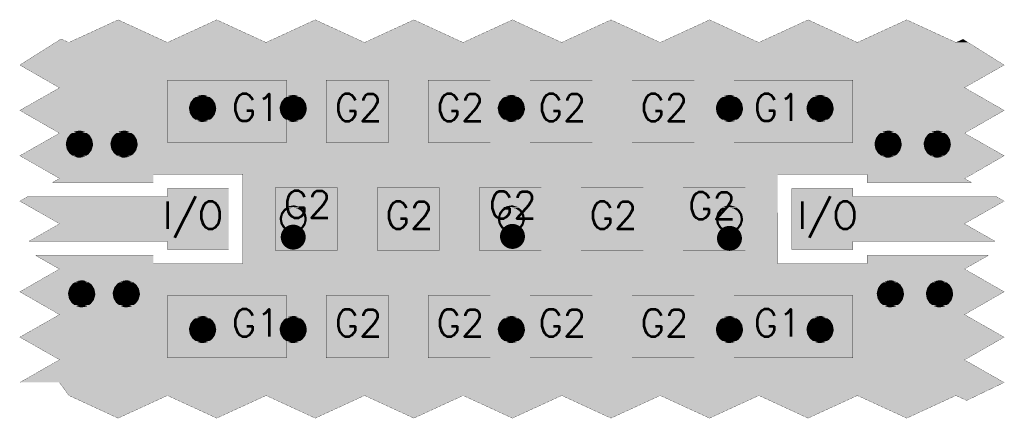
# Model space of a CAD drawing. Header units: millimetres. Extents: x -0.079 to 0.356, y -0.088 to 0.088.
import ezdxf

# ---------------------------------------------------------------- set-up
doc = ezdxf.new("R2010")
doc.units = ezdxf.units.MM
doc.layers.get('0').update_dxf_attribs({"linetype": 'CONTINUOUS', "lineweight": 0})
for name, color, linetype, lineweight in [('MECHANICAL', 90, 'CONTINUOUS', 0), ('PCB_DRL', 40, 'CONTINUOUS', 0), ('PCB_PAD_MASTER', 170, 'CONTINUOUS', 0), ('PCB_TOP', 10, 'CONTINUOUS', 0)]:
    doc.layers.add(name, color=color, linetype=linetype, lineweight=lineweight)
doc.styles.add('SIMPLE', font='Simple')

# ---------------------------------------------------------------- blocks, each defined once
blk = doc.blocks.new('CUSTOM_5')
blk.add_solid([(-0.0135, -0.0135), (-0.0135, 0.0135), (0.0135, -0.0135), (0.0135, 0.0135)])
blk = doc.blocks.new('ROUND_2')
at = {"lineweight": 211, "const_width": 0.0055}
blk.add_lwpolyline([(-0.00275, 0), (-0.00275, 0, 1), (0.00275, 0, 1), (-0.00275, 0)], format="xyb", dxfattribs=at)
blk = doc.blocks.new('CUSTOM_9')
for points in [[(-0.00477, 0.00348), (-0.00401, 0.00447), (-0.00359, 0.00348), (-0.00215, 0.00447)], [(-0.00401, 0.00447), (-0.00378, 0.0046), (-0.00215, 0.00447), (-0.00195, 0.0046)], [(-0.00378, 0.0046), (-0.00313, 0.005), (-0.00195, 0.0046), (0, 0.005)], [(-0.00313, 0.005), (-0.00258, 0.00534), (0.00318, 0.005), (0.00274, 0.00534)], [(-0.00258, 0.00534), (-0.00215, 0.0056), (0.00274, 0.00534), (0.00185, 0.0056)], [(-0.00215, 0.0056), (-0.00019, 0.00596), (0.00185, 0.0056), (0.00065, 0.00596)], [(-0.00019, 0.00596), (0, 0.006), (0.00065, 0.00596), (0, 0.006)], [(0.0018, 0.00466), (0, 0.005), (0.00361, 0.00466), (0.00318, 0.005)], [(0.00283, 0.00401), (0.0018, 0.00466), (0.00447, 0.00401), (0.00361, 0.00466)], [(-0.006, 0), (-0.00596, 0.00065), (-0.005, 0), (-0.00488, 0.00065)], [(-0.00596, 0.00065), (-0.00562, 0.0018), (-0.00488, 0.00065), (-0.00466, 0.0018)], [(-0.00562, 0.0018), (-0.00534, 0.00274), (-0.00466, 0.0018), (-0.00407, 0.00274)], [(-0.00534, 0.00274), (-0.00477, 0.00348), (-0.00407, 0.00274), (-0.00359, 0.00348)], [(0.00348, 0.00359), (0.00283, 0.00401), (0.00472, 0.00359), (0.00447, 0.00401)], [(0.00447, 0.00215), (0.00348, 0.00359), (0.0056, 0.00215), (0.00472, 0.00359)], [(0.0046, 0.00195), (0.00447, 0.00215), (0.00564, 0.00195), (0.0056, 0.00215)], [(0.005, 0), (0.0046, 0.00195), (0.006, 0), (0.00564, 0.00195)], [(-0.00564, -0.00195), (-0.006, 0), (-0.0046, -0.00195), (-0.005, 0)], [(-0.0056, -0.00215), (-0.00564, -0.00195), (-0.00447, -0.00215), (-0.0046, -0.00195)], [(-0.00472, -0.00359), (-0.0056, -0.00215), (-0.00348, -0.00359), (-0.00447, -0.00215)], [(-0.00447, -0.00401), (-0.00472, -0.00359), (-0.00283, -0.00401), (-0.00348, -0.00359)], [(-0.00361, -0.00466), (-0.00447, -0.00401), (-0.0018, -0.00466), (-0.00283, -0.00401)], [(0.00215, -0.00447), (0.00359, -0.00348), (0.00401, -0.00447), (0.00477, -0.00348)], [(0.00359, -0.00348), (0.00407, -0.00274), (0.00477, -0.00348), (0.00534, -0.00274)], [(0.00407, -0.00274), (0.00466, -0.0018), (0.00534, -0.00274), (0.00562, -0.0018)], [(0.00466, -0.0018), (0.00488, -0.00065), (0.00562, -0.0018), (0.00596, -0.00065)], [(0.00488, -0.00065), (0.005, 0), (0.00596, -0.00065), (0.006, 0)], [(-0.00318, -0.005), (-0.00361, -0.00466), (0, -0.005), (-0.0018, -0.00466)], [(-0.00274, -0.00534), (-0.00318, -0.005), (0.00258, -0.00534), (0.00313, -0.005)], [(-0.00185, -0.0056), (-0.00274, -0.00534), (0.00215, -0.0056), (0.00258, -0.00534)], [(-0.00065, -0.00596), (-0.00185, -0.0056), (0.00019, -0.00596), (0.00215, -0.0056)], [(0, -0.006), (-0.00065, -0.00596), (0, -0.006), (0.00019, -0.00596)], [(0, -0.005), (0.00195, -0.0046), (0.00313, -0.005), (0.00378, -0.0046)], [(0.00195, -0.0046), (0.00215, -0.00447), (0.00378, -0.0046), (0.00401, -0.00447)]]:
    blk.add_solid(points)

msp = doc.modelspace()

# ---------------------------------------------------------------- linework, layer by layer
at = {"layer": 'MECHANICAL', "lineweight": 50, "const_width": 0.0001}
for points in [[(-0.03527, 0.08784), (-0.05703, 0.07785)], [(-0.01351, 0.07785), (-0.03527, 0.08784)], [(0.00823, 0.08784), (-0.01351, 0.07785)], [(0.02999, 0.07785), (0.00823, 0.08784)], [(0.05173, 0.08784), (0.02999, 0.07785)], [(0.07349, 0.07785), (0.05173, 0.08784)], [(0.09523, 0.08784), (0.07349, 0.07785)], [(0.11695, 0.07785), (0.09523, 0.08784)], [(0.13873, 0.08784), (0.11695, 0.07785)], [(0.16045, 0.07785), (0.13873, 0.08784)], [(0.18223, 0.08784), (0.16045, 0.07785)], [(0.20395, 0.07785), (0.18223, 0.08784)], [(0.22573, 0.08784), (0.20395, 0.07785)], [(0.24745, 0.07785), (0.22573, 0.08784)], [(0.26923, 0.08784), (0.24745, 0.07785)], [(0.29095, 0.07785), (0.26923, 0.08784)], [(0.31273, 0.08784), (0.29095, 0.07785)], [(0.33447, 0.07785), (0.31273, 0.08784)], [(-0.06044, 0.07941), (-0.07867, 0.06791)], [(-0.05703, 0.07785), (-0.06044, 0.07941)], [(0.33758, 0.07929), (0.33447, 0.07785)], [(0.35575, 0.06789), (0.33758, 0.07929)], [(-0.07867, 0.06791), (-0.06115, 0.05785)], [(0.33823, 0.05794), (0.35575, 0.06789)], [(-0.0135, 0.03375), (0.039, 0.03375), (0.039, 0.06125), (-0.0135, 0.06125), (-0.0135, 0.03375)], [(-0.0135, 0.03375), (0.039, 0.03375), (0.039, 0.06125), (-0.0135, 0.06125), (-0.0135, 0.03375)], [(0.0565, 0.03375), (0.084, 0.03375), (0.084, 0.06125), (0.0565, 0.06125), (0.0565, 0.03375)], [(0.0565, 0.03375), (0.084, 0.03375), (0.084, 0.06125), (0.0565, 0.06125), (0.0565, 0.03375)], [(0.1015, 0.03375), (0.129, 0.03375), (0.129, 0.06125), (0.1015, 0.06125), (0.1015, 0.03375)], [(0.1015, 0.03375), (0.129, 0.03375), (0.129, 0.06125), (0.1015, 0.06125), (0.1015, 0.03375)], [(0.1465, 0.03375), (0.174, 0.03375), (0.174, 0.06125), (0.1465, 0.06125), (0.1465, 0.03375)], [(0.1465, 0.03375), (0.174, 0.03375), (0.174, 0.06125), (0.1465, 0.06125), (0.1465, 0.03375)], [(0.1915, 0.03375), (0.219, 0.03375), (0.219, 0.06125), (0.1915, 0.06125), (0.1915, 0.03375)], [(0.1915, 0.03375), (0.219, 0.03375), (0.219, 0.06125), (0.1915, 0.06125), (0.1915, 0.03375)], [(0.2365, 0.03375), (0.289, 0.03375), (0.289, 0.06125), (0.2365, 0.06125), (0.2365, 0.03375)], [(0.2365, 0.03375), (0.289, 0.03375), (0.289, 0.06125), (0.2365, 0.06125), (0.2365, 0.03375)], [(-0.06115, 0.05785), (-0.07867, 0.0479)], [(0.35574, 0.04789), (0.33823, 0.05794)], [(-0.07867, 0.0479), (-0.06115, 0.03785)], [(0.33823, 0.03785), (0.35574, 0.04789)], [(-0.06115, 0.03785), (-0.07867, 0.0279)], [(0.35574, 0.02789), (0.33823, 0.03785)], [(-0.07867, 0.0279), (-0.06113, 0.0179)], [(0.33826, 0.01781), (0.35574, 0.02789)], [(-0.06113, 0.0179), (-0.06427, 0.01608)], [(-0.01975, 0.01608), (-0.01974, 0.01975)], [(-0.01974, 0.01975), (0.01976, 0.01974)], [(0.01976, 0.01974), (0.01975, -0.01974)], [(0.25575, -0.01974), (0.25576, 0.01975)], [(0.25576, 0.01975), (0.29525, 0.01974)], [(0.29525, 0.01974), (0.29525, 0.01608)], [(0.34136, 0.01608), (0.33826, 0.01781)], [(-0.06427, 0.01608), (-0.01975, 0.01608)], [(-0.0135, 0.0135), (-0.0135, 0.00982)], [(0.0135, 0.0135), (-0.0135, 0.0135)], [(0.0135, -0.0135), (0.0135, 0.0135)], [(0.034, -0.01375), (0.0615, -0.01375), (0.0615, 0.01375), (0.034, 0.01375), (0.034, -0.01375)], [(0.034, -0.01375), (0.0615, -0.01375), (0.0615, 0.01375), (0.034, 0.01375), (0.034, -0.01375)], [(0.079, -0.01375), (0.1065, -0.01375), (0.1065, 0.01375), (0.079, 0.01375), (0.079, -0.01375)], [(0.079, -0.01375), (0.1065, -0.01375), (0.1065, 0.01375), (0.079, 0.01375), (0.079, -0.01375)], [(0.124, -0.01375), (0.1515, -0.01375), (0.1515, 0.01375), (0.124, 0.01375), (0.124, -0.01375)], [(0.124, -0.01375), (0.1515, -0.01375), (0.1515, 0.01375), (0.124, 0.01375), (0.124, -0.01375)], [(0.169, -0.01375), (0.1965, -0.01375), (0.1965, 0.01375), (0.169, 0.01375), (0.169, -0.01375)], [(0.169, -0.01375), (0.1965, -0.01375), (0.1965, 0.01375), (0.169, 0.01375), (0.169, -0.01375)], [(0.214, -0.01375), (0.2415, -0.01375), (0.2415, 0.01375), (0.214, 0.01375), (0.214, -0.01375)], [(0.214, -0.01375), (0.2415, -0.01375), (0.2415, 0.01375), (0.214, 0.01375), (0.214, -0.01375)], [(0.262, 0.0135), (0.262, -0.0135)], [(0.289, 0.0135), (0.262, 0.0135)], [(0.289, 0.00982), (0.289, 0.0135)], [(0.29525, 0.01608), (0.34136, 0.01608)], [(-0.0753, 0.00982), (-0.07867, 0.0079)], [(-0.0135, 0.00982), (-0.0753, 0.00982)], [(0.35238, 0.00982), (0.289, 0.00982)], [(0.35574, 0.0079), (0.35238, 0.00982)], [(-0.07867, 0.0079), (-0.06113, -0.0021)], [(0.33823, -0.00206), (0.35574, 0.00789)], [(0.35575, 0.0079), (0.35574, 0.0079)], [(0.35574, 0.00789), (0.35575, 0.0079)], [(-0.06113, -0.0021), (-0.07466, -0.00982)], [(0.33821, -0.0021), (0.33823, -0.00206)], [(0.33823, -0.00215), (0.33821, -0.0021)], [(0.35173, -0.00982), (0.33823, -0.00215)], [(-0.07466, -0.00982), (-0.0135, -0.00982)], [(-0.0135, -0.00982), (-0.0135, -0.0135)], [(0.289, -0.00982), (0.35173, -0.00982)], [(0.289, -0.0135), (0.289, -0.00982)], [(-0.07168, -0.01608), (-0.06121, -0.02206)], [(-0.01976, -0.01608), (-0.07168, -0.01608)], [(-0.01976, -0.01974), (-0.01976, -0.01608)], [(-0.0135, -0.0135), (0.0135, -0.0135)], [(0.262, -0.0135), (0.289, -0.0135)], [(0.34876, -0.01608), (0.29525, -0.01609)], [(0.29525, -0.01609), (0.29525, -0.01974)], [(0.33823, -0.02206), (0.34876, -0.01608)], [(0.01975, -0.01974), (-0.01976, -0.01974)], [(0.29525, -0.01974), (0.25575, -0.01974)], [(-0.06121, -0.02206), (-0.07867, -0.0321)], [(0.35575, -0.0321), (0.33823, -0.02206)], [(-0.07867, -0.0321), (-0.06115, -0.04215)], [(-0.0135, -0.06125), (0.039, -0.06125), (0.039, -0.03375), (-0.0135, -0.03375), (-0.0135, -0.06125)], [(0.0565, -0.06125), (0.084, -0.06125), (0.084, -0.03375), (0.0565, -0.03375), (0.0565, -0.06125)], [(0.1015, -0.06125), (0.129, -0.06125), (0.129, -0.03375), (0.1015, -0.03375), (0.1015, -0.06125)], [(0.1015, -0.06125), (0.129, -0.06125), (0.129, -0.03375), (0.1015, -0.03375), (0.1015, -0.06125)], [(0.1465, -0.06125), (0.174, -0.06125), (0.174, -0.03375), (0.1465, -0.03375), (0.1465, -0.06125)], [(0.1465, -0.06125), (0.174, -0.06125), (0.174, -0.03375), (0.1465, -0.03375), (0.1465, -0.06125)], [(0.1915, -0.06125), (0.219, -0.06125), (0.219, -0.03375), (0.1915, -0.03375), (0.1915, -0.06125)], [(0.1915, -0.06125), (0.219, -0.06125), (0.219, -0.03375), (0.1915, -0.03375), (0.1915, -0.06125)], [(0.2365, -0.06125), (0.289, -0.06125), (0.289, -0.03375), (0.2365, -0.03375), (0.2365, -0.06125)], [(0.2365, -0.06125), (0.289, -0.06125), (0.289, -0.03375), (0.2365, -0.03375), (0.2365, -0.06125)], [(0.33823, -0.04215), (0.35575, -0.0321)], [(-0.06115, -0.04215), (-0.07867, -0.0521)], [(0.35574, -0.05211), (0.33823, -0.04215)], [(-0.07867, -0.0521), (-0.06115, -0.06206)], [(0.33823, -0.06215), (0.35574, -0.05211)], [(-0.06115, -0.06206), (-0.07856, -0.07204)], [(0.35574, -0.07211), (0.33823, -0.06215)], [(-0.07856, -0.07204), (-0.06124, -0.07204)], [(-0.07856, -0.07205), (-0.06124, -0.07204)], [(-0.06124, -0.07204), (-0.05699, -0.07786)], [(0.33919, -0.08005), (0.35574, -0.07211)], [(-0.05699, -0.07786), (-0.03528, -0.08784)], [(-0.03528, -0.08784), (-0.01351, -0.07785)], [(-0.01351, -0.07785), (0.00823, -0.08784)], [(0.00823, -0.08784), (0.03002, -0.07785)], [(0.03002, -0.07785), (0.05172, -0.08784)], [(0.05172, -0.08784), (0.07349, -0.07785)], [(0.07349, -0.07785), (0.09522, -0.08784)], [(0.09522, -0.08784), (0.11699, -0.07785)], [(0.11699, -0.07785), (0.13872, -0.08784)], [(0.13872, -0.08784), (0.16049, -0.07785)], [(0.16049, -0.07785), (0.18222, -0.08784)], [(0.18222, -0.08784), (0.20395, -0.07785)], [(0.20395, -0.07785), (0.22572, -0.08784)], [(0.22572, -0.08784), (0.24749, -0.07785)], [(0.24749, -0.07785), (0.26922, -0.08784)], [(0.26922, -0.08784), (0.29095, -0.07785)], [(0.29095, -0.07785), (0.31273, -0.08784)], [(0.31273, -0.08784), (0.33445, -0.07785)], [(0.33445, -0.07785), (0.33919, -0.08005)]]:
    msp.add_lwpolyline(points, dxfattribs=at)
at = {"layer": 'PCB_PAD_MASTER'}
for points in [[(-0.0135, 0.03375), (-0.0135, 0.06125), (0.039, 0.03375), (0.039, 0.06125)], [(0.0565, 0.03375), (0.0565, 0.06125), (0.084, 0.03375), (0.084, 0.06125)], [(0.1015, 0.03375), (0.1015, 0.06125), (0.129, 0.03375), (0.129, 0.06125)], [(0.1465, 0.03375), (0.1465, 0.06125), (0.174, 0.03375), (0.174, 0.06125)], [(0.1915, 0.03375), (0.1915, 0.06125), (0.219, 0.03375), (0.219, 0.06125)], [(0.2365, 0.03375), (0.2365, 0.06125), (0.289, 0.03375), (0.289, 0.06125)], [(0.034, -0.01375), (0.034, 0.01375), (0.0615, -0.01375), (0.0615, 0.01375)], [(0.079, -0.01375), (0.079, 0.01375), (0.1065, -0.01375), (0.1065, 0.01375)], [(0.124, -0.01375), (0.124, 0.01375), (0.1515, -0.01375), (0.1515, 0.01375)], [(0.169, -0.01375), (0.169, 0.01375), (0.1965, -0.01375), (0.1965, 0.01375)], [(0.214, -0.01375), (0.214, 0.01375), (0.2415, -0.01375), (0.2415, 0.01375)], [(-0.0135, -0.06125), (-0.0135, -0.03375), (0.039, -0.06125), (0.039, -0.03375)], [(0.0565, -0.06125), (0.0565, -0.03375), (0.084, -0.06125), (0.084, -0.03375)], [(0.1015, -0.06125), (0.1015, -0.03375), (0.129, -0.06125), (0.129, -0.03375)], [(0.1465, -0.06125), (0.1465, -0.03375), (0.174, -0.06125), (0.174, -0.03375)], [(0.1915, -0.06125), (0.1915, -0.03375), (0.219, -0.06125), (0.219, -0.03375)], [(0.2365, -0.06125), (0.2365, -0.03375), (0.289, -0.06125), (0.289, -0.03375)]]:
    msp.add_solid(points, dxfattribs=at)
at = {"layer": 'PCB_TOP'}
for points in [[(-0.05701, 0.07785), (-0.03528, 0.08784), (-0.01355, 0.07785), (-0.03527, 0.08784)], [(-0.03528, 0.08784), (-0.03528, 0.08784), (-0.03527, 0.08784), (-0.03528, 0.08784)], [(-0.01351, 0.07785), (0.00822, 0.08784), (0.02995, 0.07785), (0.00823, 0.08784)], [(0.00822, 0.08784), (0.00822, 0.08784), (0.00823, 0.08784), (0.00822, 0.08784)], [(0.02999, 0.07785), (0.05172, 0.08784), (0.07345, 0.07785), (0.05173, 0.08784)], [(0.05172, 0.08784), (0.05172, 0.08784), (0.05173, 0.08784), (0.05172, 0.08784)], [(0.07349, 0.07785), (0.09522, 0.08784), (0.11695, 0.07785), (0.09523, 0.08784)], [(0.09522, 0.08784), (0.09522, 0.08784), (0.09523, 0.08784), (0.09522, 0.08784)], [(0.11699, 0.07785), (0.13872, 0.08784), (0.16045, 0.07785), (0.13873, 0.08784)], [(0.13872, 0.08784), (0.13872, 0.08784), (0.13873, 0.08784), (0.13872, 0.08784)], [(0.16049, 0.07785), (0.18222, 0.08784), (0.20395, 0.07785), (0.18223, 0.08784)], [(0.18222, 0.08784), (0.18222, 0.08784), (0.18223, 0.08784), (0.18222, 0.08784)], [(0.20399, 0.07785), (0.22572, 0.08784), (0.24745, 0.07785), (0.22573, 0.08784)], [(0.22572, 0.08784), (0.22572, 0.08784), (0.22573, 0.08784), (0.22572, 0.08784)], [(0.24749, 0.07785), (0.26922, 0.08784), (0.29095, 0.07785), (0.26923, 0.08784)], [(0.26922, 0.08784), (0.26922, 0.08784), (0.26923, 0.08784), (0.26922, 0.08784)], [(0.29099, 0.07785), (0.31272, 0.08784), (0.33445, 0.07785), (0.31273, 0.08784)], [(0.31272, 0.08784), (0.31272, 0.08784), (0.31273, 0.08784), (0.31272, 0.08784)], [(-0.06293, 0.07785), (-0.06045, 0.07941), (-0.05705, 0.07785), (-0.06045, 0.07941)], [(0.33449, 0.07785), (0.33757, 0.07929), (0.33987, 0.07785), (0.33758, 0.07929)], [(0.33757, 0.07929), (0.33757, 0.07929), (0.33758, 0.07929), (0.33757, 0.07929)], [(-0.07867, 0.06791), (-0.06293, 0.07785), (0.35575, 0.06791), (0.33988, 0.07785)], [(-0.06293, 0.07785), (-0.06293, 0.07785), (-0.05704, 0.07785), (-0.05705, 0.07785)], [(-0.06293, 0.07785), (-0.06293, 0.07785), (-0.05703, 0.07785), (-0.05704, 0.07785)], [(-0.05703, 0.07785), (-0.05702, 0.07785), (-0.01353, 0.07785), (-0.01354, 0.07785)], [(-0.05702, 0.07785), (-0.05701, 0.07785), (-0.01354, 0.07785), (-0.01355, 0.07785)], [(-0.01353, 0.07785), (-0.01352, 0.07785), (0.02997, 0.07785), (0.02996, 0.07785)], [(-0.01352, 0.07785), (-0.01351, 0.07785), (0.02996, 0.07785), (0.02995, 0.07785)], [(0.02997, 0.07785), (0.02998, 0.07785), (0.07347, 0.07785), (0.07346, 0.07785)], [(0.02998, 0.07785), (0.02999, 0.07785), (0.07346, 0.07785), (0.07345, 0.07785)], [(0.07347, 0.07785), (0.07348, 0.07785), (0.11697, 0.07785), (0.11696, 0.07785)], [(0.07348, 0.07785), (0.07349, 0.07785), (0.11696, 0.07785), (0.11695, 0.07785)], [(0.11697, 0.07785), (0.11698, 0.07785), (0.16047, 0.07785), (0.16046, 0.07785)], [(0.11698, 0.07785), (0.11699, 0.07785), (0.16046, 0.07785), (0.16045, 0.07785)], [(0.16047, 0.07785), (0.16048, 0.07785), (0.20397, 0.07785), (0.20396, 0.07785)], [(0.16048, 0.07785), (0.16049, 0.07785), (0.20396, 0.07785), (0.20395, 0.07785)], [(0.20397, 0.07785), (0.20398, 0.07785), (0.24747, 0.07785), (0.24746, 0.07785)], [(0.20398, 0.07785), (0.20399, 0.07785), (0.24746, 0.07785), (0.24745, 0.07785)], [(0.24747, 0.07785), (0.24748, 0.07785), (0.29097, 0.07785), (0.29096, 0.07785)], [(0.24748, 0.07785), (0.24749, 0.07785), (0.29096, 0.07785), (0.29095, 0.07785)], [(0.29097, 0.07785), (0.29098, 0.07785), (0.33447, 0.07785), (0.33446, 0.07785)], [(0.29098, 0.07785), (0.29099, 0.07785), (0.33446, 0.07785), (0.33445, 0.07785)], [(0.33448, 0.07785), (0.33449, 0.07785), (0.33988, 0.07785), (0.33987, 0.07785)], [(-0.07867, 0.0679), (-0.07867, 0.06791), (0.35575, 0.0679), (0.35575, 0.06791)], [(-0.07867, 0.06789), (-0.07867, 0.0679), (0.35575, 0.06789), (0.35575, 0.0679)], [(-0.06115, 0.05794), (-0.07867, 0.06789), (0.33823, 0.05794), (0.35575, 0.06789)], [(-0.07867, 0.0479), (-0.06115, 0.05785), (0.35574, 0.0479), (0.33823, 0.05785)], [(-0.06113, 0.0579), (-0.06115, 0.05794), (0.33821, 0.0579), (0.33823, 0.05794)], [(-0.06115, 0.05785), (-0.06113, 0.0579), (0.33823, 0.05785), (0.33821, 0.0579)], [(-0.07867, 0.0479), (-0.07867, 0.0479), (0.35575, 0.0479), (0.35574, 0.0479)], [(-0.07867, 0.04789), (-0.07867, 0.0479), (0.35574, 0.04789), (0.35575, 0.0479)], [(-0.06115, 0.03794), (-0.07867, 0.04789), (0.33823, 0.03794), (0.35574, 0.04789)], [(-0.07867, 0.0279), (-0.06115, 0.03785), (0.35574, 0.0279), (0.33823, 0.03785)], [(-0.06113, 0.0379), (-0.06115, 0.03794), (0.33821, 0.0379), (0.33823, 0.03794)], [(-0.06115, 0.03785), (-0.06113, 0.0379), (0.33823, 0.03785), (0.33821, 0.0379)], [(-0.07867, 0.0279), (-0.07867, 0.0279), (0.35575, 0.0279), (0.35574, 0.0279)], [(-0.07867, 0.02789), (-0.07867, 0.0279), (0.35574, 0.02789), (0.35575, 0.0279)], [(-0.06434, 0.01975), (-0.07867, 0.02789), (0.34142, 0.01975), (0.35574, 0.02789)], [(-0.06434, 0.01975), (0.01974, 0.01975), (-0.01974, 0.01975), (0.01974, 0.01975)], [(-0.06433, 0.01975), (-0.06434, 0.01975), (-0.01975, 0.01975), (-0.01974, 0.01975)], [(-0.06432, 0.01974), (-0.06433, 0.01975), (-0.01975, 0.01974), (-0.01975, 0.01975)], [(-0.06115, 0.01794), (-0.06432, 0.01974), (-0.01975, 0.01794), (-0.01975, 0.01974)], [(-0.06427, 0.01608), (-0.06115, 0.01785), (-0.01975, 0.01608), (-0.01975, 0.01785)], [(-0.06113, 0.0179), (-0.06115, 0.01794), (-0.01975, 0.0179), (-0.01975, 0.01794)], [(-0.06115, 0.01785), (-0.06113, 0.0179), (-0.01975, 0.01785), (-0.01975, 0.0179)], [(0.01974, 0.01975), (0.29524, 0.01975), (0.25576, 0.01975), (0.29524, 0.01975)], [(0.01975, 0.01975), (0.01974, 0.01975), (0.25575, 0.01975), (0.25576, 0.01975)], [(0.01975, 0.01974), (0.01975, 0.01975), (0.25575, 0.01974), (0.25575, 0.01975)], [(0.01975, -0.01974), (0.01975, 0.01974), (0.25575, -0.01974), (0.25575, 0.01974)], [(0.29525, 0.01975), (0.29524, 0.01975), (0.34141, 0.01975), (0.34142, 0.01975)], [(0.29525, 0.01974), (0.29525, 0.01975), (0.3414, 0.01974), (0.34141, 0.01975)], [(0.29525, 0.01794), (0.29525, 0.01974), (0.33823, 0.01794), (0.3414, 0.01974)], [(0.29525, 0.0179), (0.29525, 0.01794), (0.33821, 0.0179), (0.33823, 0.01794)], [(0.29525, 0.01785), (0.29525, 0.0179), (0.33823, 0.01785), (0.33821, 0.0179)], [(0.29525, 0.01608), (0.29525, 0.01785), (0.34135, 0.01608), (0.33823, 0.01785)], [(-0.06428, 0.01608), (-0.06428, 0.01608), (-0.01976, 0.01608), (-0.01975, 0.01608)], [(0.29525, 0.01608), (0.29525, 0.01608), (0.34136, 0.01608), (0.34135, 0.01608)], [(-0.07867, 0.0079), (-0.0753, 0.00982), (0.013, 0.0079), (0.013, 0.00982)], [(0.2625, 0.0079), (0.2625, 0.00982), (0.35574, 0.0079), (0.35238, 0.00982)], [(-0.07867, 0.00789), (-0.07867, 0.0079), (0.013, 0.00789), (0.013, 0.0079)], [(-0.06115, -0.00206), (-0.07867, 0.00789), (0.013, -0.00206), (0.013, 0.00789)], [(0.2625, 0.0079), (0.2625, 0.0079), (0.35575, 0.0079), (0.35574, 0.0079)], [(0.2625, 0.00789), (0.2625, 0.0079), (0.35574, 0.00789), (0.35575, 0.0079)], [(0.2625, -0.00206), (0.2625, 0.00789), (0.33823, -0.00206), (0.35574, 0.00789)], [(-0.07466, -0.00982), (-0.06115, -0.00215), (0.013, -0.00982), (0.013, -0.00215)], [(-0.06113, -0.0021), (-0.06115, -0.00206), (0.013, -0.0021), (0.013, -0.00206)], [(-0.06115, -0.00215), (-0.06113, -0.0021), (0.013, -0.00215), (0.013, -0.0021)], [(0.2625, -0.0021), (0.2625, -0.00206), (0.33821, -0.0021), (0.33823, -0.00206)], [(0.2625, -0.00215), (0.2625, -0.0021), (0.33823, -0.00215), (0.33821, -0.0021)], [(0.2625, -0.00982), (0.2625, -0.00215), (0.35173, -0.00982), (0.33823, -0.00215)], [(-0.07168, -0.01608), (-0.07168, -0.01608), (-0.01975, -0.01608), (-0.01976, -0.01608)], [(-0.06523, -0.01974), (-0.07167, -0.01608), (-0.01975, -0.01974), (-0.01975, -0.01608)], [(0.29525, -0.01609), (0.29525, -0.01608), (0.34875, -0.01609), (0.34876, -0.01608)], [(0.29525, -0.01974), (0.29525, -0.01609), (0.34231, -0.01974), (0.34875, -0.01609)], [(-0.06522, -0.01975), (-0.06523, -0.01974), (-0.01975, -0.01975), (-0.01975, -0.01974)], [(-0.06522, -0.01975), (-0.06522, -0.01975), (-0.01974, -0.01975), (-0.01975, -0.01975)], [(-0.06115, -0.02206), (-0.06522, -0.01975), (0.33823, -0.02206), (0.3423, -0.01975)], [(0.01974, -0.01975), (0.01975, -0.01975), (0.25576, -0.01975), (0.25575, -0.01975)], [(0.01975, -0.01975), (0.01975, -0.01974), (0.25575, -0.01975), (0.25575, -0.01974)], [(0.29525, -0.01975), (0.29525, -0.01974), (0.3423, -0.01975), (0.34231, -0.01974)], [(-0.07867, -0.0321), (-0.06115, -0.02215), (0.35574, -0.0321), (0.33823, -0.02215)], [(-0.06113, -0.0221), (-0.06115, -0.02206), (0.33821, -0.0221), (0.33823, -0.02206)], [(-0.06115, -0.02215), (-0.06113, -0.0221), (0.33823, -0.02215), (0.33821, -0.0221)], [(-0.07867, -0.0321), (-0.07867, -0.0321), (0.35575, -0.0321), (0.35574, -0.0321)], [(-0.07867, -0.03211), (-0.07867, -0.0321), (0.35574, -0.03211), (0.35575, -0.0321)], [(-0.06115, -0.04206), (-0.07867, -0.03211), (0.33823, -0.04206), (0.35574, -0.03211)], [(-0.07867, -0.0521), (-0.06115, -0.04215), (0.35574, -0.0521), (0.33823, -0.04215)], [(-0.06113, -0.0421), (-0.06115, -0.04206), (0.33821, -0.0421), (0.33823, -0.04206)], [(-0.06115, -0.04215), (-0.06113, -0.0421), (0.33823, -0.04215), (0.33821, -0.0421)], [(-0.07867, -0.0521), (-0.07867, -0.0521), (0.35575, -0.0521), (0.35574, -0.0521)], [(-0.07867, -0.05211), (-0.07867, -0.0521), (0.35574, -0.05211), (0.35575, -0.0521)], [(-0.06115, -0.06206), (-0.07867, -0.05211), (0.33823, -0.06206), (0.35574, -0.05211)], [(-0.07856, -0.07204), (-0.06115, -0.06215), (0.35564, -0.07204), (0.33823, -0.06215)], [(-0.06113, -0.0621), (-0.06115, -0.06206), (0.33821, -0.0621), (0.33823, -0.06206)], [(-0.06115, -0.06215), (-0.06113, -0.0621), (0.33823, -0.06215), (0.33821, -0.0621)], [(-0.07857, -0.07205), (-0.07856, -0.07204), (0.35566, -0.07205), (0.35564, -0.07204)], [(-0.07856, -0.07205), (-0.07857, -0.07205), (0.35567, -0.07205), (0.35566, -0.07205)], [(-0.06116, -0.07206), (-0.06118, -0.07205), (0.35568, -0.07206), (0.35567, -0.07205)], [(-0.06114, -0.07207), (-0.06116, -0.07206), (0.3557, -0.07207), (0.35568, -0.07206)], [(-0.06112, -0.07209), (-0.06114, -0.07207), (0.35574, -0.07209), (0.3557, -0.07207)], [(-0.06112, -0.0721), (-0.06112, -0.07209), (0.35574, -0.0721), (0.35574, -0.07209)], [(-0.06111, -0.07211), (-0.06112, -0.0721), (0.35574, -0.07211), (0.35574, -0.0721)], [(-0.057, -0.07785), (-0.06111, -0.07211), (0.34378, -0.07785), (0.35574, -0.07211)], [(-0.057, -0.07785), (-0.057, -0.07785), (-0.01354, -0.07785), (-0.01353, -0.07785)], [(-0.057, -0.07785), (-0.057, -0.07785), (-0.01355, -0.07785), (-0.01354, -0.07785)], [(-0.057, -0.07786), (-0.057, -0.07785), (-0.01356, -0.07786), (-0.01355, -0.07785)], [(-0.03528, -0.08784), (-0.05699, -0.07786), (-0.03527, -0.08784), (-0.01356, -0.07786)], [(-0.01352, -0.07785), (-0.01353, -0.07785), (0.02996, -0.07785), (0.02997, -0.07785)], [(-0.01351, -0.07785), (-0.01352, -0.07785), (0.02995, -0.07785), (0.02996, -0.07785)], [(0.00822, -0.08784), (-0.01351, -0.07785), (0.00823, -0.08784), (0.02995, -0.07785)], [(0.02998, -0.07785), (0.02997, -0.07785), (0.07346, -0.07785), (0.07347, -0.07785)], [(0.02999, -0.07785), (0.02998, -0.07785), (0.07345, -0.07785), (0.07346, -0.07785)], [(0.05172, -0.08784), (0.02999, -0.07785), (0.05173, -0.08784), (0.07345, -0.07785)], [(0.07348, -0.07785), (0.07347, -0.07785), (0.11696, -0.07785), (0.11697, -0.07785)], [(0.07349, -0.07785), (0.07348, -0.07785), (0.11695, -0.07785), (0.11696, -0.07785)], [(0.09522, -0.08784), (0.07349, -0.07785), (0.09523, -0.08784), (0.11695, -0.07785)], [(0.11698, -0.07785), (0.11697, -0.07785), (0.16046, -0.07785), (0.16047, -0.07785)], [(0.11699, -0.07785), (0.11698, -0.07785), (0.16045, -0.07785), (0.16046, -0.07785)], [(0.13872, -0.08784), (0.11699, -0.07785), (0.13873, -0.08784), (0.16045, -0.07785)], [(0.16048, -0.07785), (0.16047, -0.07785), (0.20396, -0.07785), (0.20397, -0.07785)], [(0.16049, -0.07785), (0.16048, -0.07785), (0.20395, -0.07785), (0.20396, -0.07785)], [(0.18222, -0.08784), (0.16049, -0.07785), (0.18223, -0.08784), (0.20395, -0.07785)], [(0.20398, -0.07785), (0.20397, -0.07785), (0.24746, -0.07785), (0.24747, -0.07785)], [(0.20399, -0.07785), (0.20398, -0.07785), (0.24745, -0.07785), (0.24746, -0.07785)], [(0.22572, -0.08784), (0.20399, -0.07785), (0.22573, -0.08784), (0.24745, -0.07785)], [(0.24748, -0.07785), (0.24747, -0.07785), (0.29096, -0.07785), (0.29097, -0.07785)], [(0.24749, -0.07785), (0.24748, -0.07785), (0.29095, -0.07785), (0.29096, -0.07785)], [(0.26922, -0.08784), (0.24749, -0.07785), (0.26923, -0.08784), (0.29095, -0.07785)], [(0.29098, -0.07785), (0.29097, -0.07785), (0.33446, -0.07785), (0.33447, -0.07785)], [(0.29099, -0.07785), (0.29098, -0.07785), (0.33445, -0.07785), (0.33446, -0.07785)], [(0.31272, -0.08784), (0.29099, -0.07785), (0.31273, -0.08784), (0.33445, -0.07785)], [(0.33448, -0.07785), (0.33447, -0.07785), (0.34377, -0.07785), (0.34378, -0.07785)], [(0.33919, -0.08005), (0.33449, -0.07785), (0.33919, -0.08005), (0.34377, -0.07785)], [(-0.03528, -0.08784), (-0.03528, -0.08784), (-0.03528, -0.08784), (-0.03527, -0.08784)], [(0.00822, -0.08784), (0.00822, -0.08784), (0.00822, -0.08784), (0.00823, -0.08784)], [(0.05172, -0.08784), (0.05172, -0.08784), (0.05172, -0.08784), (0.05173, -0.08784)], [(0.09522, -0.08784), (0.09522, -0.08784), (0.09522, -0.08784), (0.09523, -0.08784)], [(0.13872, -0.08784), (0.13872, -0.08784), (0.13872, -0.08784), (0.13873, -0.08784)], [(0.18222, -0.08784), (0.18222, -0.08784), (0.18222, -0.08784), (0.18223, -0.08784)], [(0.22572, -0.08784), (0.22572, -0.08784), (0.22572, -0.08784), (0.22573, -0.08784)], [(0.26922, -0.08784), (0.26922, -0.08784), (0.26922, -0.08784), (0.26923, -0.08784)], [(0.31272, -0.08784), (0.31272, -0.08784), (0.31272, -0.08784), (0.31273, -0.08784)]]:
    msp.add_solid(points, dxfattribs=at)

# ---------------------------------------------------------------- block references
at = {"layer": 'MECHANICAL'}
for p in [(0.002, 0.04875), (0.042, 0.04875), (0.13825, 0.04875), (0.2345, 0.04875), (0.2745, 0.04875), (-0.05236, 0.033), (-0.03267, 0.033), (0.30452, 0.033), (0.32621, 0.033), (0.042, 0), (0.13825, 0), (0.2345, 0), (-0.05136, -0.033), (-0.03167, -0.033), (0.30552, -0.033), (0.32721, -0.033), (0.002, -0.04875), (0.042, -0.04875), (0.13825, -0.04875), (0.2345, -0.04875), (0.2745, -0.04875)]:
    msp.add_blockref('CUSTOM_9', p, dxfattribs=at)
at = {"layer": 'PCB_DRL'}
for p in [(0.002, 0.04875), (0.042, 0.04875), (0.13825, 0.04875), (0.2345, 0.04875), (0.2745, 0.04875), (-0.05236, 0.033), (-0.03267, 0.033), (0.30452, 0.033), (0.32621, 0.033), (0.042, -0.008), (0.13875, -0.00768), (0.2345, -0.00855), (-0.05136, -0.033), (-0.03167, -0.033), (0.30552, -0.033), (0.32721, -0.033), (0.002, -0.04875), (0.042, -0.04875), (0.13825, -0.04875), (0.2345, -0.04875), (0.2745, -0.04875)]:
    msp.add_blockref('ROUND_2', p, dxfattribs=at)
at = {"layer": 'PCB_PAD_MASTER'}
for p in [(0, 0), (0.2755, 0)]:
    msp.add_blockref('CUSTOM_5', p, dxfattribs=at)
at = {"layer": 'PCB_TOP'}
for p in [(0, 0), (0.2755, 0)]:
    msp.add_blockref('CUSTOM_5', p, dxfattribs=at)

# ---------------------------------------------------------------- texts
at = {"layer": 'MECHANICAL', "style": 'SIMPLE'}
for s, p in [('G1', (0.0149, 0.04322)), ('G2', (0.06021, 0.04316)), ('G2', (0.10521, 0.04316)), ('G2', (0.15021, 0.04316)), ('G2', (0.19521, 0.04316)), ('G1', (0.24515, 0.04322)), ('G2', (0.03771, 0.00047)), ('G2', (0.12829, 0.00019)), ('G2', (0.21626, -0.00012)), ('I/O', (-0.01555, -0.00434)), ('G2', (0.08271, -0.00434)), ('G2', (0.17271, -0.00434)), ('I/O', (0.26452, -0.00434)), ('G1', (0.0149, -0.05178)), ('G2', (0.06021, -0.05184)), ('G2', (0.10521, -0.05184)), ('G2', (0.15021, -0.05184)), ('G2', (0.19521, -0.05184)), ('G1', (0.24515, -0.05178))]:
    msp.add_text(s, height=0.012, dxfattribs=at).set_placement(p)

doc.saveas('drawing.dxf')
